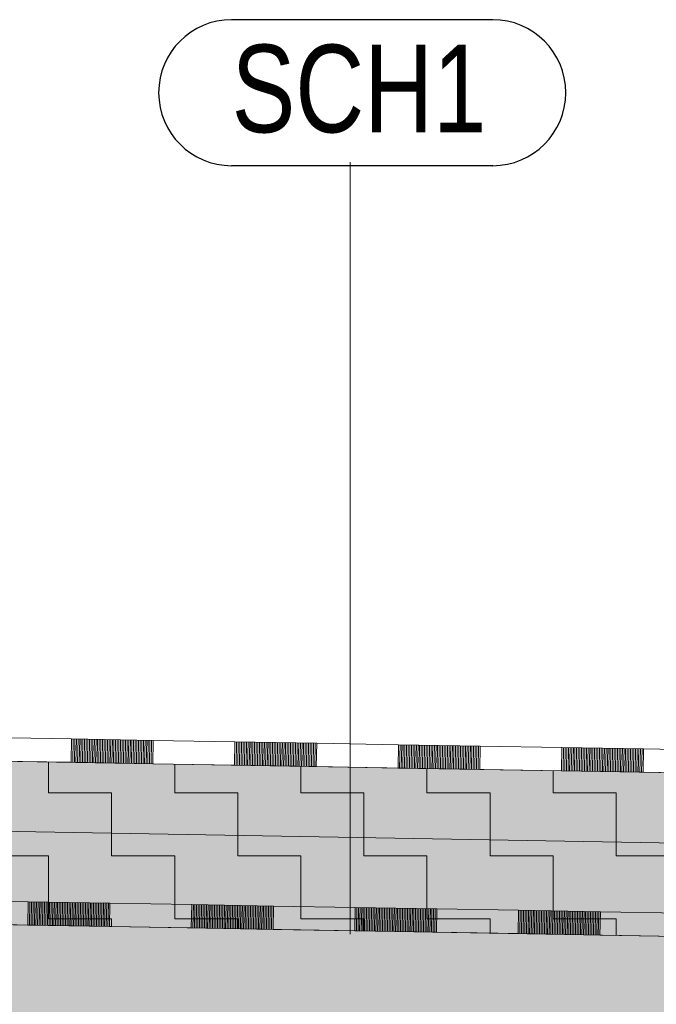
# Model space of a CAD drawing. Header units: millimetres. Extents: x 29003 to 60673, y -60985 to 17010.
# Tile 94 of 128: x 41639 to 42729, y -4898 to -3212. Entities that reach past the tile are written whole.
import ezdxf

# ---------------------------------------------------------------- set-up
doc = ezdxf.new("R2010")
doc.units = ezdxf.units.MM
doc.linetypes.add('Carkovana 2x_1_1', pattern=[200, 150, -50])
for name, color, linetype, lineweight in [('XR$1$ŘEZY_1', 7, 'Continuous', 25), ('XR$2$ŘEZY - KOTY_ TEXTY_1', 7, 'Continuous', 25), ('XR$3$ŘEZY - FILING_1', 7, 'Continuous', 25)]:
    doc.layers.add(name, color=color, linetype=linetype, lineweight=lineweight)
doc.styles.add('ARIAL', font='ARIAL.TTF')
pattern_1 = [(0, (216, 216), (108, 108), [108, -108]), (90, (216, 216), (-108, 108), [108, -108])]

# ---------------------------------------------------------------- blocks, each defined once
blk = doc.blocks.new('VZOROVÁ ČÁRA_2')
at = {"layer": 'XR$1$ŘEZY_1', "color": 7, "linetype": 'Continuous', "lineweight": 13}
for p, q in [((41653.2, -4722.6), (41652.5, -4762.6)), ((41793.2, -4725), (41653.2, -4722.6)), ((41793.2, -4725), (41653.2, -4722.6)), ((41793.2, -4725), (41653.2, -4722.6)), ((41793.2, -4725), (41653.2, -4722.6)), ((41793.2, -4725), (41653.2, -4722.6)), ((41656, -4722.6), (41655.3, -4762.6)), ((41658.8, -4722.7), (41658.1, -4762.7)), ((41661.6, -4722.7), (41660.9, -4762.7)), ((41664.4, -4722.8), (41663.7, -4762.8)), ((41667.2, -4722.8), (41666.5, -4762.8)), ((41670, -4722.9), (41669.3, -4762.9)), ((41672.8, -4722.9), (41672.1, -4762.9)), ((41675.6, -4723), (41674.9, -4763)), ((41678.4, -4723), (41677.7, -4763)), ((41681.2, -4723.1), (41680.5, -4763.1)), ((41684, -4723.1), (41683.3, -4763.1)), ((41686.8, -4723.2), (41686.1, -4763.2)), ((41689.6, -4723.2), (41688.9, -4763.2)), ((41692.4, -4723.3), (41691.7, -4763.3)), ((41695.2, -4723.3), (41694.5, -4763.3)), ((41698, -4723.4), (41697.3, -4763.4)), ((41700.8, -4723.4), (41700.1, -4763.4)), ((41703.6, -4723.5), (41702.9, -4763.5)), ((41706.4, -4723.5), (41705.7, -4763.5)), ((41709.2, -4723.6), (41708.5, -4763.6)), ((41712, -4723.6), (41711.3, -4763.6)), ((41714.8, -4723.7), (41714.1, -4763.6)), ((41717.6, -4723.7), (41716.9, -4763.7)), ((41720.4, -4723.8), (41719.7, -4763.7)), ((41723.2, -4723.8), (41722.5, -4763.8)), ((41726, -4723.8), (41725.3, -4763.8)), ((41728.8, -4723.9), (41728.1, -4763.9)), ((41731.6, -4723.9), (41730.9, -4763.9)), ((41734.4, -4724), (41733.7, -4764)), ((41737.2, -4724), (41736.5, -4764)), ((41740, -4724.1), (41739.3, -4764.1)), ((41742.8, -4724.1), (41742.1, -4764.1)), ((41745.6, -4724.2), (41744.9, -4764.2)), ((41748.4, -4724.2), (41747.7, -4764.2)), ((41751.2, -4724.3), (41750.5, -4764.3)), ((41754, -4724.3), (41753.3, -4764.3)), ((41756.8, -4724.4), (41756.1, -4764.4)), ((41759.6, -4724.4), (41758.9, -4764.4)), ((41762.4, -4724.5), (41761.7, -4764.5)), ((41765.2, -4724.5), (41764.5, -4764.5)), ((41768, -4724.6), (41767.3, -4764.6)), ((41770.8, -4724.6), (41770.1, -4764.6)), ((41773.6, -4724.7), (41772.9, -4764.7)), ((41776.4, -4724.7), (41775.7, -4764.7)), ((41779.2, -4724.8), (41778.5, -4764.8)), ((41782, -4724.8), (41781.3, -4764.8)), ((41784.8, -4724.9), (41784.1, -4764.9)), ((41787.6, -4724.9), (41786.9, -4764.9)), ((41790.4, -4725), (41789.7, -4765)), ((41793.2, -4725), (41792.5, -4765)), ((41933.2, -4727.5), (41932.5, -4767.5)), ((42073.2, -4729.9), (41933.2, -4727.5)), ((42073.2, -4729.9), (41933.2, -4727.5)), ((42073.2, -4729.9), (41933.2, -4727.5)), ((42073.2, -4729.9), (41933.2, -4727.5)), ((42073.2, -4729.9), (41933.2, -4727.5)), ((41936, -4727.5), (41935.3, -4767.5)), ((41938.8, -4727.6), (41938.1, -4767.6)), ((41941.6, -4727.6), (41940.9, -4767.6)), ((41944.4, -4727.7), (41943.7, -4767.7)), ((41947.2, -4727.7), (41946.5, -4767.7)), ((41950, -4727.8), (41949.3, -4767.8)), ((41952.8, -4727.8), (41952.1, -4767.8)), ((41955.6, -4727.9), (41954.9, -4767.9)), ((41958.4, -4727.9), (41957.7, -4767.9)), ((41961.2, -4728), (41960.5, -4767.9)), ((41964, -4728), (41963.3, -4768)), ((41966.8, -4728.1), (41966.1, -4768)), ((41969.6, -4728.1), (41968.9, -4768.1)), ((41972.4, -4728.1), (41971.7, -4768.1)), ((41975.2, -4728.2), (41974.5, -4768.2)), ((41978, -4728.2), (41977.3, -4768.2)), ((41980.8, -4728.3), (41980.1, -4768.3)), ((41983.6, -4728.3), (41982.9, -4768.3)), ((41986.4, -4728.4), (41985.7, -4768.4)), ((41989.2, -4728.4), (41988.5, -4768.4)), ((41992, -4728.5), (41991.3, -4768.5)), ((41994.8, -4728.5), (41994.1, -4768.5)), ((41997.6, -4728.6), (41996.9, -4768.6)), ((42000.4, -4728.6), (41999.7, -4768.6)), ((42003.2, -4728.7), (42002.5, -4768.7)), ((42006, -4728.7), (42005.3, -4768.7)), ((42008.8, -4728.8), (42008.1, -4768.8)), ((42011.6, -4728.8), (42010.9, -4768.8)), ((42014.4, -4728.9), (42013.7, -4768.9)), ((42017.2, -4728.9), (42016.5, -4768.9)), ((42020, -4729), (42019.3, -4769)), ((42022.8, -4729), (42022.1, -4769)), ((42025.6, -4729.1), (42024.9, -4769.1)), ((42028.4, -4729.1), (42027.7, -4769.1)), ((42031.2, -4729.2), (42030.5, -4769.2)), ((42034, -4729.2), (42033.3, -4769.2)), ((42036.8, -4729.3), (42036.1, -4769.3)), ((42039.6, -4729.3), (42038.9, -4769.3)), ((42042.4, -4729.4), (42041.7, -4769.4)), ((42045.2, -4729.4), (42044.5, -4769.4)), ((42048, -4729.5), (42047.3, -4769.5)), ((42050.8, -4729.5), (42050.1, -4769.5)), ((42053.6, -4729.6), (42052.9, -4769.6)), ((42056.4, -4729.6), (42055.7, -4769.6)), ((42059.2, -4729.7), (42058.5, -4769.7)), ((42062, -4729.7), (42061.3, -4769.7)), ((42064.8, -4729.8), (42064.1, -4769.8)), ((42067.6, -4729.8), (42066.9, -4769.8)), ((42070.4, -4729.9), (42069.7, -4769.9)), ((42073.2, -4729.9), (42072.5, -4769.9)), ((42213.1, -4732.4), (42212.4, -4772.3)), ((42353.1, -4734.8), (42213.1, -4732.4)), ((42353.1, -4734.8), (42213.1, -4732.4)), ((42353.1, -4734.8), (42213.1, -4732.4)), ((42353.1, -4734.8), (42213.1, -4732.4)), ((42353.1, -4734.8), (42213.1, -4732.4)), ((42215.9, -4732.4), (42215.2, -4772.4)), ((42218.7, -4732.4), (42218, -4772.4)), ((42221.5, -4732.5), (42220.8, -4772.5)), ((42224.3, -4732.5), (42223.6, -4772.5)), ((42227.1, -4732.6), (42226.4, -4772.6)), ((42229.9, -4732.6), (42229.2, -4772.6)), ((42232.7, -4732.7), (42232, -4772.7)), ((42235.5, -4732.7), (42234.8, -4772.7)), ((42238.3, -4732.8), (42237.6, -4772.8)), ((42241.1, -4732.8), (42240.4, -4772.8)), ((42243.9, -4732.9), (42243.2, -4772.9)), ((42246.7, -4732.9), (42246, -4772.9)), ((42249.5, -4733), (42248.8, -4773)), ((42252.3, -4733), (42251.6, -4773)), ((42255.1, -4733.1), (42254.4, -4773.1)), ((42257.9, -4733.1), (42257.2, -4773.1)), ((42260.7, -4733.2), (42260, -4773.2)), ((42263.5, -4733.2), (42262.8, -4773.2)), ((42266.3, -4733.3), (42265.6, -4773.3)), ((42269.1, -4733.3), (42268.4, -4773.3)), ((42271.9, -4733.4), (42271.2, -4773.4)), ((42274.7, -4733.4), (42274, -4773.4)), ((42277.5, -4733.5), (42276.8, -4773.5)), ((42280.3, -4733.5), (42279.6, -4773.5)), ((42283.1, -4733.6), (42282.4, -4773.6)), ((42285.9, -4733.6), (42285.2, -4773.6)), ((42288.7, -4733.7), (42288, -4773.7)), ((42291.5, -4733.7), (42290.8, -4773.7)), ((42294.3, -4733.8), (42293.6, -4773.8)), ((42297.1, -4733.8), (42296.4, -4773.8)), ((42299.9, -4733.9), (42299.2, -4773.9)), ((42302.7, -4733.9), (42302, -4773.9)), ((42305.5, -4734), (42304.8, -4774)), ((42308.3, -4734), (42307.6, -4774)), ((42311.1, -4734.1), (42310.4, -4774.1)), ((42313.9, -4734.1), (42313.2, -4774.1)), ((42316.7, -4734.2), (42316, -4774.2)), ((42319.5, -4734.2), (42318.8, -4774.2)), ((42322.3, -4734.3), (42321.6, -4774.3)), ((42325.1, -4734.3), (42324.4, -4774.3)), ((42327.9, -4734.4), (42327.2, -4774.3)), ((42330.7, -4734.4), (42330, -4774.4)), ((42333.5, -4734.5), (42332.8, -4774.4)), ((42336.3, -4734.5), (42335.6, -4774.5)), ((42339.1, -4734.6), (42338.4, -4774.5)), ((42341.9, -4734.6), (42341.2, -4774.6)), ((42344.7, -4734.6), (42344, -4774.6)), ((42347.5, -4734.7), (42346.8, -4774.7)), ((42350.3, -4734.7), (42349.6, -4774.7)), ((42353.1, -4734.8), (42352.4, -4774.8)), ((42493.1, -4737.2), (42492.4, -4777.2)), ((42633.1, -4739.7), (42493.1, -4737.2)), ((42633.1, -4739.7), (42493.1, -4737.2)), ((42633.1, -4739.7), (42493.1, -4737.2)), ((42633.1, -4739.7), (42493.1, -4737.2)), ((42633.1, -4739.7), (42493.1, -4737.2)), ((42495.9, -4737.3), (42495.2, -4777.3)), ((42498.7, -4737.3), (42498, -4777.3)), ((42501.5, -4737.4), (42500.8, -4777.4)), ((42504.3, -4737.4), (42503.6, -4777.4)), ((42507.1, -4737.5), (42506.4, -4777.5)), ((42509.9, -4737.5), (42509.2, -4777.5)), ((42512.7, -4737.6), (42512, -4777.6)), ((42515.5, -4737.6), (42514.8, -4777.6)), ((42518.3, -4737.7), (42517.6, -4777.7)), ((42521.1, -4737.7), (42520.4, -4777.7)), ((42523.9, -4737.8), (42523.2, -4777.8)), ((42526.7, -4737.8), (42526, -4777.8)), ((42529.5, -4737.9), (42528.8, -4777.9)), ((42532.3, -4737.9), (42531.6, -4777.9)), ((42535.1, -4738), (42534.4, -4778)), ((42537.9, -4738), (42537.2, -4778)), ((42540.7, -4738.1), (42540, -4778.1)), ((42543.5, -4738.1), (42542.8, -4778.1)), ((42546.3, -4738.2), (42545.6, -4778.2)), ((42549.1, -4738.2), (42548.4, -4778.2)), ((42551.9, -4738.3), (42551.2, -4778.3)), ((42554.7, -4738.3), (42554, -4778.3)), ((42557.5, -4738.4), (42556.8, -4778.4)), ((42560.3, -4738.4), (42559.6, -4778.4)), ((42563.1, -4738.5), (42562.4, -4778.5)), ((42565.9, -4738.5), (42565.2, -4778.5)), ((42568.7, -4738.6), (42568, -4778.6)), ((42571.5, -4738.6), (42570.8, -4778.6)), ((42574.3, -4738.7), (42573.6, -4778.6)), ((42577.1, -4738.7), (42576.4, -4778.7)), ((42579.9, -4738.8), (42579.2, -4778.7)), ((42582.7, -4738.8), (42582, -4778.8)), ((42585.5, -4738.9), (42584.8, -4778.8)), ((42588.3, -4738.9), (42587.6, -4778.9)), ((42591.1, -4738.9), (42590.4, -4778.9)), ((42593.9, -4739), (42593.2, -4779)), ((42596.7, -4739), (42596, -4779)), ((42599.5, -4739.1), (42598.8, -4779.1)), ((42602.3, -4739.1), (42601.6, -4779.1)), ((42605.1, -4739.2), (42604.4, -4779.2)), ((42607.9, -4739.2), (42607.2, -4779.2)), ((42610.7, -4739.3), (42610, -4779.3)), ((42613.5, -4739.3), (42612.8, -4779.3)), ((42616.3, -4739.4), (42615.6, -4779.4)), ((42619.1, -4739.4), (42618.4, -4779.4)), ((42621.9, -4739.5), (42621.2, -4779.5)), ((42624.7, -4739.5), (42624, -4779.5)), ((42627.5, -4739.6), (42626.8, -4779.6)), ((42630.3, -4739.6), (42629.6, -4779.6)), ((42633.1, -4739.7), (42632.4, -4779.7)), ((41652.5, -4762.6), (41512.5, -4760.1)), ((41792.5, -4765), (41652.5, -4762.6)), ((41932.5, -4767.5), (41792.5, -4765)), ((42072.5, -4769.9), (41932.5, -4767.5)), ((42212.4, -4772.3), (42072.5, -4769.9)), ((42352.4, -4774.8), (42212.4, -4772.3)), ((42492.4, -4777.2), (42352.4, -4774.8)), ((42632.4, -4779.7), (42492.4, -4777.2)), ((42772.4, -4782.1), (42632.4, -4779.7))]:
    blk.add_line(p, q, dxfattribs=at)
for points in [[(41653.2, -4722.6), (41513.2, -4720.1), (41373.3, -4717.7)], [(41653.2, -4722.6), (41513.2, -4720.1), (41373.3, -4717.7)], [(41933.2, -4727.5), (41793.2, -4725), (41653.2, -4722.6)], [(41933.2, -4727.5), (41793.2, -4725), (41653.2, -4722.6)], [(42213.1, -4732.4), (42073.2, -4729.9), (41933.2, -4727.5)], [(42213.1, -4732.4), (42073.2, -4729.9), (41933.2, -4727.5)], [(42493.1, -4737.2), (42353.1, -4734.8), (42213.1, -4732.4)], [(42493.1, -4737.2), (42353.1, -4734.8), (42213.1, -4732.4)], [(42773, -4742.1), (42633.1, -4739.7), (42493.1, -4737.2)], [(42773, -4742.1), (42633.1, -4739.7), (42493.1, -4737.2)]]:
    blk.add_lwpolyline(points, dxfattribs=at)
blk = doc.blocks.new('VZOROVÁ ČÁRA_3')
at = {"layer": 'XR$1$ŘEZY_1', "color": 7, "linetype": 'Continuous', "lineweight": 13}
for p, q in [((41727.3, -4443.8), (41726.6, -4483.8)), ((41867.3, -4446.3), (41727.3, -4443.8)), ((41867.3, -4446.3), (41727.3, -4443.8)), ((41867.3, -4446.3), (41727.3, -4443.8)), ((41867.3, -4446.3), (41727.3, -4443.8)), ((41867.3, -4446.3), (41727.3, -4443.8)), ((41730.1, -4443.9), (41729.4, -4483.9)), ((41732.9, -4443.9), (41732.2, -4483.9)), ((41735.7, -4444), (41735, -4484)), ((41738.5, -4444), (41737.8, -4484)), ((41741.3, -4444.1), (41740.6, -4484.1)), ((41744.1, -4444.1), (41743.4, -4484.1)), ((41746.9, -4444.2), (41746.2, -4484.2)), ((41749.7, -4444.2), (41749, -4484.2)), ((41752.5, -4444.3), (41751.8, -4484.3)), ((41755.3, -4444.3), (41754.6, -4484.3)), ((41758.1, -4444.4), (41757.4, -4484.4)), ((41760.9, -4444.4), (41760.2, -4484.4)), ((41763.7, -4444.5), (41763, -4484.5)), ((41766.5, -4444.5), (41765.8, -4484.5)), ((41769.3, -4444.6), (41768.6, -4484.6)), ((41772.1, -4444.6), (41771.4, -4484.6)), ((41774.9, -4444.7), (41774.2, -4484.7)), ((41777.7, -4444.7), (41777, -4484.7)), ((41780.5, -4444.8), (41779.8, -4484.8)), ((41783.3, -4444.8), (41782.6, -4484.8)), ((41786.1, -4444.9), (41785.4, -4484.8)), ((41788.9, -4444.9), (41788.2, -4484.9)), ((41791.7, -4445), (41791, -4484.9)), ((41794.5, -4445), (41793.8, -4485)), ((41797.3, -4445.1), (41796.6, -4485)), ((41800.1, -4445.1), (41799.4, -4485.1)), ((41802.9, -4445.1), (41802.2, -4485.1)), ((41805.7, -4445.2), (41805, -4485.2)), ((41808.5, -4445.2), (41807.8, -4485.2)), ((41811.3, -4445.3), (41810.6, -4485.3)), ((41814.1, -4445.3), (41813.4, -4485.3)), ((41816.9, -4445.4), (41816.2, -4485.4)), ((41819.7, -4445.4), (41819, -4485.4)), ((41822.5, -4445.5), (41821.8, -4485.5)), ((41825.3, -4445.5), (41824.6, -4485.5)), ((41828.1, -4445.6), (41827.4, -4485.6)), ((41830.9, -4445.6), (41830.2, -4485.6)), ((41833.7, -4445.7), (41833, -4485.7)), ((41836.5, -4445.7), (41835.8, -4485.7)), ((41839.3, -4445.8), (41838.6, -4485.8)), ((41842.1, -4445.8), (41841.4, -4485.8)), ((41844.9, -4445.9), (41844.2, -4485.9)), ((41847.7, -4445.9), (41847, -4485.9)), ((41850.5, -4446), (41849.8, -4486)), ((41853.3, -4446), (41852.6, -4486)), ((41856.1, -4446.1), (41855.4, -4486.1)), ((41858.9, -4446.1), (41858.2, -4486.1)), ((41861.7, -4446.2), (41861, -4486.2)), ((41864.5, -4446.2), (41863.8, -4486.2)), ((41867.3, -4446.3), (41866.6, -4486.3)), ((42007.3, -4448.7), (42006.6, -4488.7)), ((42147.3, -4451.2), (42007.3, -4448.7)), ((42147.3, -4451.2), (42007.3, -4448.7)), ((42147.3, -4451.2), (42007.3, -4448.7)), ((42147.3, -4451.2), (42007.3, -4448.7)), ((42147.3, -4451.2), (42007.3, -4448.7)), ((42010.1, -4448.8), (42009.4, -4488.8)), ((42012.9, -4448.8), (42012.2, -4488.8)), ((42015.7, -4448.9), (42015, -4488.9)), ((42018.5, -4448.9), (42017.8, -4488.9)), ((42021.3, -4449), (42020.6, -4489)), ((42024.1, -4449), (42023.4, -4489)), ((42026.9, -4449.1), (42026.2, -4489.1)), ((42029.7, -4449.1), (42029, -4489.1)), ((42032.5, -4449.2), (42031.8, -4489.1)), ((42035.3, -4449.2), (42034.6, -4489.2)), ((42038.1, -4449.3), (42037.4, -4489.2)), ((42040.9, -4449.3), (42040.2, -4489.3)), ((42043.7, -4449.4), (42043, -4489.3)), ((42046.5, -4449.4), (42045.8, -4489.4)), ((42049.3, -4449.4), (42048.6, -4489.4)), ((42052.1, -4449.5), (42051.4, -4489.5)), ((42054.9, -4449.5), (42054.2, -4489.5)), ((42057.7, -4449.6), (42057, -4489.6)), ((42060.5, -4449.6), (42059.8, -4489.6)), ((42063.3, -4449.7), (42062.6, -4489.7)), ((42066.1, -4449.7), (42065.4, -4489.7)), ((42068.9, -4449.8), (42068.2, -4489.8)), ((42071.7, -4449.8), (42071, -4489.8)), ((42074.5, -4449.9), (42073.8, -4489.9)), ((42077.3, -4449.9), (42076.6, -4489.9)), ((42080.1, -4450), (42079.4, -4490)), ((42082.9, -4450), (42082.2, -4490)), ((42085.7, -4450.1), (42085, -4490.1)), ((42088.5, -4450.1), (42087.8, -4490.1)), ((42091.3, -4450.2), (42090.6, -4490.2)), ((42094.1, -4450.2), (42093.4, -4490.2)), ((42096.9, -4450.3), (42096.2, -4490.3)), ((42099.7, -4450.3), (42099, -4490.3)), ((42102.5, -4450.4), (42101.8, -4490.4)), ((42105.3, -4450.4), (42104.6, -4490.4)), ((42108.1, -4450.5), (42107.4, -4490.5)), ((42110.9, -4450.5), (42110.2, -4490.5)), ((42113.7, -4450.6), (42113, -4490.6)), ((42116.5, -4450.6), (42115.8, -4490.6)), ((42119.3, -4450.7), (42118.6, -4490.7)), ((42122.1, -4450.7), (42121.4, -4490.7)), ((42124.9, -4450.8), (42124.2, -4490.8)), ((42127.7, -4450.8), (42127, -4490.8)), ((42130.5, -4450.9), (42129.8, -4490.9)), ((42133.3, -4450.9), (42132.6, -4490.9)), ((42136.1, -4451), (42135.4, -4491)), ((42138.9, -4451), (42138.2, -4491)), ((42141.7, -4451.1), (42141, -4491.1)), ((42144.5, -4451.1), (42143.8, -4491.1)), ((42147.3, -4451.2), (42146.6, -4491.2)), ((42287.2, -4453.6), (42286.5, -4493.6)), ((42427.2, -4456), (42287.2, -4453.6)), ((42427.2, -4456), (42287.2, -4453.6)), ((42427.2, -4456), (42287.2, -4453.6)), ((42427.2, -4456), (42287.2, -4453.6)), ((42427.2, -4456), (42287.2, -4453.6)), ((42290, -4453.7), (42289.3, -4493.6)), ((42292.8, -4453.7), (42292.1, -4493.7)), ((42295.6, -4453.7), (42294.9, -4493.7)), ((42298.4, -4453.8), (42297.7, -4493.8)), ((42301.2, -4453.8), (42300.5, -4493.8)), ((42304, -4453.9), (42303.3, -4493.9)), ((42306.8, -4453.9), (42306.1, -4493.9)), ((42309.6, -4454), (42308.9, -4494)), ((42312.4, -4454), (42311.7, -4494)), ((42315.2, -4454.1), (42314.5, -4494.1)), ((42318, -4454.1), (42317.3, -4494.1)), ((42320.8, -4454.2), (42320.1, -4494.2)), ((42323.6, -4454.2), (42322.9, -4494.2)), ((42326.4, -4454.3), (42325.7, -4494.3)), ((42329.2, -4454.3), (42328.5, -4494.3)), ((42332, -4454.4), (42331.3, -4494.4)), ((42334.8, -4454.4), (42334.1, -4494.4)), ((42337.6, -4454.5), (42336.9, -4494.5)), ((42340.4, -4454.5), (42339.7, -4494.5)), ((42343.2, -4454.6), (42342.5, -4494.6)), ((42346, -4454.6), (42345.3, -4494.6)), ((42348.8, -4454.7), (42348.1, -4494.7)), ((42351.6, -4454.7), (42350.9, -4494.7)), ((42354.4, -4454.8), (42353.7, -4494.8)), ((42357.2, -4454.8), (42356.5, -4494.8)), ((42360, -4454.9), (42359.3, -4494.9)), ((42362.8, -4454.9), (42362.1, -4494.9)), ((42365.6, -4455), (42364.9, -4495)), ((42368.4, -4455), (42367.7, -4495)), ((42371.2, -4455.1), (42370.5, -4495.1)), ((42374, -4455.1), (42373.3, -4495.1)), ((42376.8, -4455.2), (42376.1, -4495.2)), ((42379.6, -4455.2), (42378.9, -4495.2)), ((42382.4, -4455.3), (42381.7, -4495.3)), ((42385.2, -4455.3), (42384.5, -4495.3)), ((42388, -4455.4), (42387.3, -4495.4)), ((42390.8, -4455.4), (42390.1, -4495.4)), ((42393.6, -4455.5), (42392.9, -4495.5)), ((42396.4, -4455.5), (42395.7, -4495.5)), ((42399.2, -4455.6), (42398.5, -4495.6)), ((42402, -4455.6), (42401.3, -4495.6)), ((42404.8, -4455.7), (42404.1, -4495.6)), ((42407.6, -4455.7), (42406.9, -4495.7)), ((42410.4, -4455.8), (42409.7, -4495.7)), ((42413.2, -4455.8), (42412.5, -4495.8)), ((42416, -4455.9), (42415.3, -4495.8)), ((42418.8, -4455.9), (42418.1, -4495.9)), ((42421.6, -4455.9), (42420.9, -4495.9)), ((42424.4, -4456), (42423.7, -4496)), ((42427.2, -4456), (42426.5, -4496)), ((42567.2, -4458.5), (42566.5, -4498.5)), ((42707.2, -4460.9), (42567.2, -4458.5)), ((42707.2, -4460.9), (42567.2, -4458.5)), ((42707.2, -4460.9), (42567.2, -4458.5)), ((42707.2, -4460.9), (42567.2, -4458.5)), ((42707.2, -4460.9), (42567.2, -4458.5)), ((42570, -4458.5), (42569.3, -4498.5)), ((42572.8, -4458.6), (42572.1, -4498.6)), ((42575.6, -4458.6), (42574.9, -4498.6)), ((42578.4, -4458.7), (42577.7, -4498.7)), ((42581.2, -4458.7), (42580.5, -4498.7)), ((42584, -4458.8), (42583.3, -4498.8)), ((42586.8, -4458.8), (42586.1, -4498.8)), ((42589.6, -4458.9), (42588.9, -4498.9)), ((42592.4, -4458.9), (42591.7, -4498.9)), ((42595.2, -4459), (42594.5, -4499)), ((42598, -4459), (42597.3, -4499)), ((42600.8, -4459.1), (42600.1, -4499.1)), ((42603.6, -4459.1), (42602.9, -4499.1)), ((42606.4, -4459.2), (42605.7, -4499.2)), ((42609.2, -4459.2), (42608.5, -4499.2)), ((42612, -4459.3), (42611.3, -4499.3)), ((42614.8, -4459.3), (42614.1, -4499.3)), ((42617.6, -4459.4), (42616.9, -4499.4)), ((42620.4, -4459.4), (42619.7, -4499.4)), ((42623.2, -4459.5), (42622.5, -4499.5)), ((42626, -4459.5), (42625.3, -4499.5)), ((42628.8, -4459.6), (42628.1, -4499.6)), ((42631.6, -4459.6), (42630.9, -4499.6)), ((42634.4, -4459.7), (42633.7, -4499.7)), ((42637.2, -4459.7), (42636.5, -4499.7)), ((42640, -4459.8), (42639.3, -4499.8)), ((42642.8, -4459.8), (42642.1, -4499.8)), ((42645.6, -4459.9), (42644.9, -4499.9)), ((42648.4, -4459.9), (42647.7, -4499.9)), ((42651.2, -4460), (42650.5, -4499.9)), ((42654, -4460), (42653.3, -4500)), ((42656.8, -4460.1), (42656.1, -4500)), ((42659.6, -4460.1), (42658.9, -4500.1)), ((42662.4, -4460.2), (42661.7, -4500.1)), ((42665.2, -4460.2), (42664.5, -4500.2)), ((42668, -4460.2), (42667.3, -4500.2)), ((42670.8, -4460.3), (42670.1, -4500.3)), ((42673.6, -4460.3), (42672.9, -4500.3)), ((42676.4, -4460.4), (42675.7, -4500.4)), ((42679.2, -4460.4), (42678.5, -4500.4)), ((42682, -4460.5), (42681.3, -4500.5)), ((42684.8, -4460.5), (42684.1, -4500.5)), ((42687.6, -4460.6), (42686.9, -4500.6)), ((42690.4, -4460.6), (42689.7, -4500.6)), ((42693.2, -4460.7), (42692.5, -4500.7)), ((42696, -4460.7), (42695.3, -4500.7)), ((42698.8, -4460.8), (42698.1, -4500.8)), ((42701.6, -4460.8), (42700.9, -4500.8)), ((42704.4, -4460.9), (42703.7, -4500.9)), ((42707.2, -4460.9), (42706.5, -4500.9)), ((41726.6, -4483.8), (41586.6, -4481.4)), ((41866.6, -4486.3), (41726.6, -4483.8)), ((42006.6, -4488.7), (41866.6, -4486.3)), ((42146.6, -4491.2), (42006.6, -4488.7)), ((42286.5, -4493.6), (42146.6, -4491.2)), ((42426.5, -4496), (42286.5, -4493.6)), ((42566.5, -4498.5), (42426.5, -4496)), ((42706.5, -4500.9), (42566.5, -4498.5)), ((42846.5, -4503.4), (42706.5, -4500.9))]:
    blk.add_line(p, q, dxfattribs=at)
for points in [[(41727.3, -4443.8), (41587.3, -4441.4), (41447.4, -4438.9)], [(41727.3, -4443.8), (41587.3, -4441.4), (41447.4, -4438.9)], [(42007.3, -4448.7), (41867.3, -4446.3), (41727.3, -4443.8)], [(42007.3, -4448.7), (41867.3, -4446.3), (41727.3, -4443.8)], [(42287.2, -4453.6), (42147.3, -4451.2), (42007.3, -4448.7)], [(42287.2, -4453.6), (42147.3, -4451.2), (42007.3, -4448.7)], [(42567.2, -4458.5), (42427.2, -4456), (42287.2, -4453.6)], [(42567.2, -4458.5), (42427.2, -4456), (42287.2, -4453.6)], [(42847.2, -4463.4), (42707.2, -4460.9), (42567.2, -4458.5)], [(42847.2, -4463.4), (42707.2, -4460.9), (42567.2, -4458.5)]]:
    blk.add_lwpolyline(points, dxfattribs=at)

msp = doc.modelspace()

# ---------------------------------------------------------------- hatches: boundary and pattern name
at = {"layer": 'XR$3$ŘEZY - FILING_1', "linetype": 'Continuous', "lineweight": 13}
for points in [[(43120.8, -4508.2), (38663.8, -4430.4), (38663.8, -4550.4), (43151.2, -4628.7), (43153, -4528.7)], [(43148.4, -4788.7), (43151.2, -4628.7), (38663.8, -4550.4), (38663.8, -4710.4)]]:
    msp.add_hatch(color=11, dxfattribs=at).paths.add_polyline_path(points, flags=0)
h = msp.add_hatch(dxfattribs=at)
h.set_pattern_fill('VZOR', scale=108, style=0, pattern_type=2)
h.set_pattern_definition(pattern_1)
h.paths.add_polyline_path([(43120.8, -4508.2), (38663.8, -4430.4), (38663.8, -4550.4), (43151.2, -4628.7), (43153, -4528.7)], flags=0)
h = msp.add_hatch(dxfattribs=at)
h.set_pattern_fill('VZOR', scale=108, style=0, pattern_type=2)
h.set_pattern_definition(pattern_1)
h.paths.add_polyline_path([(43148.4, -4788.7), (43151.2, -4628.7), (38663.8, -4550.4), (38663.8, -4710.4)], flags=0)
at = {"layer": 'XR$3$ŘEZY - FILING_1', "linetype": 'Carkovana 2x_1_1', "lineweight": 13}
h = msp.add_hatch(color=254, dxfattribs=at)
h.paths.add_polyline_path([(43335.9, -7868.1), (43355.9, -7868.1), (43355.9, -4977.3), (43640, -4982.3), (43640, -4797.3), (38663.8, -4710.4), (38663.8, -5018.1), (39305.9, -5018.1), (39305.9, -7768.1), (38663.8, -7768.1), (38663.8, -8118.1), (39305.9, -8118.1), (39305.9, -11807.4), (40005.9, -11807.4), (40005.9, -11288.1), (39905.9, -11288.1), (39905.9, -8118.1), (42885.9, -8118.1), (42885.9, -11288.1), (42785.9, -11288.1), (42785.9, -11807.4), (43335.9, -11807.4), (43335.9, -10139.3), (43335.8, -10139.3), (43335.8, -8148.1), (43335.9, -8148.1)])
h.paths.add_polyline_path([(42885.9, -7768.1), (39905.9, -7768.1), (39905.9, -5018.1), (42885.9, -5018.1)], flags=16)

# ---------------------------------------------------------------- linework, layer by layer
at = {"layer": 'XR$1$ŘEZY_1', "color": 7, "linetype": 'Continuous', "lineweight": 13}
for p, q in [((43120.8, -4508.2), (38663.8, -4430.4)), ((43151.2, -4628.7), (38663.8, -4550.4)), ((43640, -4797.3), (38663.8, -4710.4)), ((43640, -4797.3), (38663.8, -4710.4))]:
    msp.add_line(p, q, dxfattribs=at)
at = {"layer": 'XR$2$ŘEZY - KOTY_ TEXTY_1', "color": 3, "linetype": 'Continuous', "lineweight": 25}
for p, q in [((42448.8, -3212), (42001.6, -3212)), ((42448.8, -3462), (42001.6, -3462))]:
    msp.add_line(p, q, dxfattribs=at)
at = {"layer": 'XR$2$ŘEZY - KOTY_ TEXTY_1', "color": 3, "linetype": 'Continuous', "lineweight": 13}
msp.add_line((42204.3, -3456), (42204.3, -4778.1), dxfattribs=at)
at = {"layer": 'XR$2$ŘEZY - KOTY_ TEXTY_1', "color": 3, "linetype": 'Continuous', "lineweight": 25}
for centre, start, end in [((42001.6, -3337), 90, 270), ((42448.8, -3337), 270, 90)]:
    msp.add_arc(centre, 125, start, end, dxfattribs=at)

# ---------------------------------------------------------------- block references
at = {"layer": 'XR$1$ŘEZY_1', "color": 7, "linetype": 'Continuous', "lineweight": 13}
for name in ['VZOROVÁ ČÁRA_3', 'VZOROVÁ ČÁRA_2']:
    msp.add_blockref(name, (0, 0), dxfattribs=at)

# ---------------------------------------------------------------- texts
at = {"layer": 'XR$2$ŘEZY - KOTY_ TEXTY_1', "color": 3, "linetype": 'Continuous', "lineweight": 25, "insert": (42001.6, -3407), "char_height": 150, "width": 505.874, "attachment_point": 7, "style": 'ARIAL'}
msp.add_mtext('\\W0.78;SCH1', dxfattribs=at)

doc.saveas('drawing.dxf')
